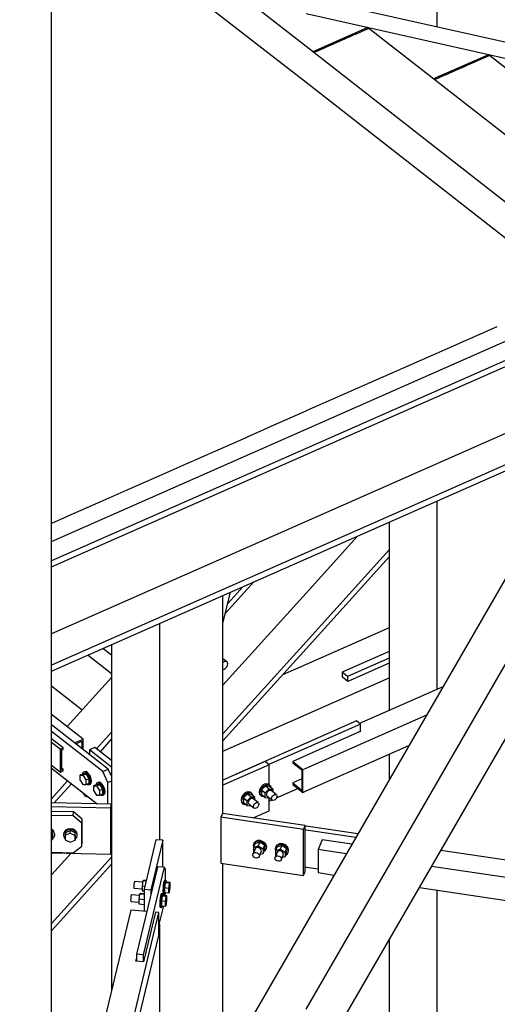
# Paper-space layout 'A0 Advance Steel' of a CAD drawing. Header units: millimetres. Extents: x 292 to 712, y 182 to 776.
# Tile 36 of 61: x 432 to 443, y 485 to 508. Entities that reach past the tile are written whole.
import ezdxf

# ---------------------------------------------------------------- set-up
doc = ezdxf.new("R2010")
doc.units = ezdxf.units.MM
for name, color, linetype in [('AS_Belki', 145, 'CONTINUOUS'), ('AS_Blachy', 30, 'CONTINUOUS'), ('AS_Kraty', 9, 'CONTINUOUS'), ('AS_Schody', 253, 'CONTINUOUS'), ('AS_Sruby', 9, 'CONTINUOUS')]:
    doc.layers.add(name, color=color, linetype=linetype)

psp = doc.layouts.new('A0 Advance Steel')

# ---------------------------------------------------------------- hatches: boundary and pattern name
at = {"layer": 'AS_Kraty', "extrusion": (0, 0.8093309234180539, 0.5873529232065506)}
h = psp.add_hatch(dxfattribs=at)
h.set_pattern_fill('GRATE', color=9, scale=0.2666666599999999, angle=-53.11361919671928, style=0)
h.set_pattern_definition([(306.8863808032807, (-445.3649337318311, -32711.27688351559), (0.169296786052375, 0.1270487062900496), []), (36.88638080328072, (-445.3649337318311, -32711.27688351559), (-0.5081948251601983, 0.6771871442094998), [])])
h.paths.add_polyline_path([(-436.4585538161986, -32713.88658839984), (-438.3283633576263, -32713.17209873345), (-438.3460498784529, -32713.25959939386), (-438.3460498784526, -32719.14623072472), (-438.3317084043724, -32719.16534123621), (-436.4131193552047, -32717.72346096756), (-436.3953903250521, -32717.63601665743), (-436.395390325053, -32713.97075603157)], flags=0)
h.paths.add_polyline_path([(-455.5852755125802, -32708.28083483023), (-455.6385697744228, -32708.32088685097), (-456.7577464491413, -32709.16198382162), (-455.8057733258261, -32710.54158950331), (-456.1255487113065, -32710.78188894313), (-453.4751772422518, -32714.31360049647), (-452.7222300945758, -32712.09594164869)], flags=0)
h.paths.add_polyline_path([(-451.2263955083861, -32714.08919265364), (-451.9793426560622, -32716.30685150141), (-445.6862992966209, -32724.69254895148), (-445.4731225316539, -32724.53234012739), (-445.4198286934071, -32724.49228759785), (-445.3665344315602, -32724.4522355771), (-445.3132404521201, -32724.41218327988), (-445.2066520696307, -32724.33207900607), (-445.1533580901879, -32724.29202647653), (-444.8868872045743, -32724.0917656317), (-444.8335932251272, -32724.05171310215), (-444.1940634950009, -32723.57108658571), (-445.2399081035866, -32722.06639381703)], flags=0)
h.paths.add_polyline_path([(-451.417028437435, -32708.17067388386), (-453.9880158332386, -32707.18825146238), (-454.0930397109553, -32707.15937246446), (-454.5726869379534, -32707.51984217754), (-452.2289199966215, -32710.64299276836), (-451.3980818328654, -32708.19592082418)], flags=0)
h.paths.add_polyline_path([(-440.2967094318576, -32715.54729247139), (-440.2851278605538, -32715.56272558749)], flags=0)
h.paths.add_polyline_path([(-440.2967094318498, -32715.4362241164), (-440.271876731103, -32715.46931444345)], flags=0)
h.paths.add_polyline_path([(-440.2967094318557, -32715.32515576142), (-440.2586257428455, -32715.37590348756)], flags=0)
h.paths.add_polyline_path([(-443.0028867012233, -32711.3858753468), (-449.4303561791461, -32708.92981854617), (-449.4868280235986, -32708.96563632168), (-450.7330854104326, -32712.63624400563), (-443.5800200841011, -32722.16795030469), (-443.5800200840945, -32722.50115579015), (-443.4297684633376, -32722.70137113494), (-443.4296113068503, -32722.59051211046), (-443.3230232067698, -32722.510407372), (-443.0748865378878, -32722.72998965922), (-442.9150041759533, -32722.60983308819), (-442.9104071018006, -32722.50488999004), (-442.9104071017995, -32711.50910775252)], flags=0)
h.paths.add_polyline_path([(-439.9644467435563, -32712.54692034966), (-440.1981726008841, -32712.4576096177), (-440.2967094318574, -32712.43737455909), (-440.2967094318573, -32715.21408698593), (-440.2453746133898, -32715.28249234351), (-439.8743445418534, -32712.66698452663)], flags=0)
h.paths.add_polyline_path([(-438.4452263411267, -32713.12744331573), (-439.4969940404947, -32712.72554316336), (-439.6080735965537, -32712.68859446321), (-440.2838783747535, -32717.45255494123), (-440.2967094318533, -32717.5465257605), (-440.2967094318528, -32720.54537512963), (-440.2502970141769, -32720.60722131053), (-440.1970031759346, -32720.56716901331), (-440.1437089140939, -32720.52711699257), (-440.090414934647, -32720.48706469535), (-439.9838265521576, -32720.40696042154), (-439.9305325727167, -32720.366907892), (-438.3850025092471, -32719.20539327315), (-438.3460498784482, -32719.14623053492), (-438.3460498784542, -32713.25959937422)], flags=0)
at = {"layer": 'AS_Kraty', "extrusion": (-3.811648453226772e-17, 0.8093309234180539, 0.5873529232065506)}
h = psp.add_hatch(dxfattribs=at)
h.set_pattern_fill('GRATE', color=9, scale=0.26666666, angle=127.0557264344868, style=0)
h.set_pattern_definition([(127.0557264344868, (-431.3321329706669, -32640.9837222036), (-0.1689205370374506, -0.1275485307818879), []), (217.0557264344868, (-431.3321329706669, -32640.9837222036), (0.5101941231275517, -0.6756821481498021), [])])
h.paths.add_polyline_path([(-428.5398333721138, -32652.98484839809), (-419.2666318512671, -32646.01574395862), (-419.3158017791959, -32645.83999193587), (-420.4844323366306, -32642.52216849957), (-420.1287099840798, -32642.88264081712), (-420.9120342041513, -32641.73460217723), (-420.5389619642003, -32641.45425222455), (-429.7561538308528, -32629.24734587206), (-429.7561538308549, -32649.38259995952), (-428.5746067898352, -32651.05803017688), (-428.5746067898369, -32652.93879580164)], flags=0)
h.paths.add_polyline_path([(-434.3247230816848, -32650.7445854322), (-434.3247230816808, -32650.1914190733), (-434.2963276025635, -32650.11839161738), (-432.3777341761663, -32648.67650807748), (-432.3698515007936, -32648.57631439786), (-432.3698515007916, -32627.88789353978), (-432.3916557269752, -32627.85901687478), (-438.307318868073, -32632.30482482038), (-438.3460498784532, -32632.36416414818), (-438.3460498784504, -32645.41888950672)], flags=0)
h.paths.add_polyline_path([(-438.3460498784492, -32645.41888939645), (-438.3460498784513, -32632.36416405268), (-438.3606131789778, -32632.34487695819), (-444.6493111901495, -32637.07103268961), (-444.6410634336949, -32637.08200728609)], flags=0)
at = {"layer": 'AS_Kraty', "extrusion": (-7.623296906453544e-17, 0.8093309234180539, 0.5873529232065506)}
h = psp.add_hatch(dxfattribs=at)
h.set_pattern_fill('GRATE', color=9, scale=0.26666666, angle=126.9260204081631, style=0)
h.set_pattern_definition([(126.9260204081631, (-440.3265780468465, -32644.49687547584), (-0.1692088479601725, -0.1271658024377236), []), (216.9260204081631, (-440.3265780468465, -32644.49687547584), (0.5086632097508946, -0.6768353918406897), [])])
h.paths.add_polyline_path([(-436.9299900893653, -32651.90155179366), (-436.3437547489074, -32651.46097746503), (-438.3460498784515, -32648.79669155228), (-438.346049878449, -32650.0173199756)], flags=0)
h.paths.add_polyline_path([(-438.346049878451, -32650.01731984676), (-438.3460498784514, -32648.79669148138), (-444.6493112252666, -32640.2985047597), (-444.6493112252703, -32639.96560622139), (-444.6999195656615, -32639.89826603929), (-446.4547942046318, -32639.22769511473)], flags=0)
h = psp.add_hatch(dxfattribs=at)
h.set_pattern_fill('GRATE', color=9, scale=0.26666666, angle=126.9260204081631, style=0)
h.set_pattern_definition([(126.9260204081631, (-443.1626981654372, -32646.62830947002), (-0.1692088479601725, -0.1271658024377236), []), (216.9260204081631, (-443.1626981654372, -32646.62830947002), (0.5086632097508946, -0.6768353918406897), [])])
h.paths.add_polyline_path([(-439.766110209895, -32654.0329857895), (-438.5403452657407, -32653.11178461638), (-446.5497475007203, -32642.45434619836), (-447.1466303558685, -32644.21234797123)], flags=0)
h.paths.add_polyline_path([(-448.6431360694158, -32642.22107342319), (-448.4614760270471, -32641.68602946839), (-448.4719730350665, -32641.6720619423), (-449.2909147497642, -32641.35912889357)], flags=0)
h = psp.add_hatch(dxfattribs=at)
h.set_pattern_fill('GRATE', color=9, scale=0.26666666, angle=126.9260204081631, style=0)
h.set_pattern_definition([(126.9260204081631, (-445.9988182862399, -32648.75974346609), (-0.1692088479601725, -0.1271658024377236), []), (216.9260204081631, (-445.9988182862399, -32648.75974346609), (0.5086632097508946, -0.6768353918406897), [])])
h.paths.add_polyline_path([(-442.6022303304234, -32656.16441978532), (-441.3764653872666, -32655.2432185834), (-447.1788639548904, -32647.52245447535), (-447.7757466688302, -32649.28045624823)], flags=0)
h.paths.add_polyline_path([(-449.2722523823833, -32647.28918193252), (-448.675369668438, -32645.53118015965), (-449.4362273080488, -32644.51877077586), (-452.1270343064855, -32643.49056332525)], flags=0)
h = psp.add_hatch(dxfattribs=at)
h.set_pattern_fill('GRATE', color=9, scale=0.26666666, angle=-53.0739795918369, style=0)
h.set_pattern_definition([(306.9260204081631, (-427.8562936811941, -32701.50899968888), (0.1692088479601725, 0.1271658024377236), []), (36.9260204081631, (-427.8562936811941, -32701.50899968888), (-0.5086632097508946, 0.6768353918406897), [])])
h.paths.add_polyline_path([(-432.74190894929, -32696.89454785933), (-433.0524683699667, -32697.48000890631), (-432.3698515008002, -32698.38830966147), (-432.3698515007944, -32697.38961376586)], flags=0)
h.paths.add_polyline_path([(-428.9279725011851, -32697.19788458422), (-428.9279725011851, -32698.52947931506), (-428.942573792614, -32698.62101686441), (-429.1024560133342, -32698.74117355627), (-429.1418020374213, -32698.79978538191), (-429.1418020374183, -32699.57654933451), (-422.9674702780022, -32707.792213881), (-422.0081759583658, -32707.07127382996), (-422.0202146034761, -32706.94428878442), (-422.2102859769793, -32706.13654580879)], flags=0)
h = psp.add_hatch(dxfattribs=at)
h.set_pattern_fill('GRATE', color=9, scale=0.26666666, angle=-53.0739795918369, style=0)
h.set_pattern_definition([(306.9260204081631, (-430.6924138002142, -32703.64043368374), (0.1692088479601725, 0.1271658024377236), []), (36.9260204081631, (-430.6924138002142, -32703.64043368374), (-0.5086632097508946, 0.6768353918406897), [])])
h.paths.add_polyline_path([(-433.7816926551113, -32696.64466781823), (-433.7816926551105, -32696.86660017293), (-433.7438529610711, -32696.91695024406), (-433.637264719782, -32696.83684598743)], flags=0)

# ---------------------------------------------------------------- linework, layer by layer
at = {"layer": 'AS_Belki', "linetype": 'Continuous', "ltscale": 0.15}
for p, q in [((432.3698515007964, 484.7162338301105), (432.3698515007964, 548.1049327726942)), ((457.3161957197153, 520.0516114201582), (438.3460498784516, 487.234521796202)), ((438.3460498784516, 485.2227190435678), (458.1172400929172, 519.4255623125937)), ((439.0629262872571, 484.7162338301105), (458.9553630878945, 519.1288256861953)), ((441.4181715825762, 513.860561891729), (441.4181715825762, 508.2845325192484)), ((441.4181715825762, 497.1527330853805), (441.4181715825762, 492.7322770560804)), ((440.2967094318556, 496.657703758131), (440.2967094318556, 492.237247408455)), ((436.3953903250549, 494.2769387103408), (436.573455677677, 495.014206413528)), ((436.3953903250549, 489.8188855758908), (436.3953903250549, 494.9356058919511)), ((434.9031548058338, 494.2769118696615), (434.9031548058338, 489.1955727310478)), ((440.2967094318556, 494.1787731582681), (438.3460498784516, 493.317723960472)), ((433.7816926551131, 493.7818823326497), (433.7816926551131, 485.6764172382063)), ((438.3460498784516, 493.3177240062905), (437.7974565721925, 493.0755670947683)), ((440.2967094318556, 493.3460679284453), (439.3274723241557, 492.9182327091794)), ((438.3460498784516, 492.1421538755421), (440.2967094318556, 493.0032028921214)), ((439.1832683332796, 493.0309340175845), (439.1912974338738, 493.0344780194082)), ((439.1912974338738, 493.0246588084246), (439.1832683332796, 493.0309340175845)), ((439.3274723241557, 492.9182327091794), (439.1912974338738, 493.0246588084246)), ((441.5603418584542, 492.7950329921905), (439.603931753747, 491.9314454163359)), ((433.1120796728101, 491.5639454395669), (432.3698515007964, 492.1440272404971)), ((436.3953903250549, 491.2811048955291), (438.3460498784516, 492.1421539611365)), ((438.3460498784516, 490.8863776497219), (441.180199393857, 492.1374117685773)), ((439.6318026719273, 491.7478102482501), (438.3460498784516, 491.1802605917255)), ((439.623773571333, 491.754085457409), (439.6318026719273, 491.7478102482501)), ((432.643080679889, 491.3569225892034), (432.3698515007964, 491.5704625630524)), ((432.3698515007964, 491.4922639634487), (432.5791384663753, 491.3286975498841)), ((432.9140126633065, 491.4765157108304), (433.1120796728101, 491.5639454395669)), ((432.9404838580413, 491.4558273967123), (433.0801032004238, 491.5174573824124)), ((433.0801032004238, 491.5174573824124), (433.0801032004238, 491.3467090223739)), ((433.1120796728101, 491.3217182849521), (433.1120796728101, 491.5639454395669)), ((432.5791384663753, 491.3286975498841), (432.643080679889, 491.3569225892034)), ((432.5791384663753, 490.7891434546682), (432.5791384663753, 491.3286975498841)), ((432.6111149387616, 491.3104390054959), (432.643080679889, 491.3245492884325)), ((432.6111149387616, 490.8356315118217), (432.6111149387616, 491.3104390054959)), ((432.643080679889, 491.3245492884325), (432.643080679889, 491.3569225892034)), ((438.3460498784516, 490.3468237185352), (440.7614598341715, 491.4130202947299)), ((440.2967094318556, 491.207872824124), (440.2967094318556, 490.6090329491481)), ((438.3460498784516, 491.1802603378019), (438.0329789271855, 491.0420662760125)), ((438.0329789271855, 491.0420662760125), (438.2732843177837, 490.8542579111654)), ((438.0329789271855, 491.0420662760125), (438.0329789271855, 491.0096933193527)), ((438.0329789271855, 491.0096933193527), (438.2492529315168, 490.8406662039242)), ((432.3698515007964, 490.9527098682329), (432.5791384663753, 490.7891434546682)), ((432.5791384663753, 490.7891434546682), (432.643080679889, 490.8173684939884)), ((432.643080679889, 490.8497417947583), (432.6111149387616, 490.8747242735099)), ((432.6111149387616, 490.8356315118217), (432.643080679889, 490.8497417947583)), ((432.643080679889, 490.8173684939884), (432.643080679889, 490.8497417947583)), ((438.2492529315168, 490.8406662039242), (438.2492529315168, 490.36585871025)), ((438.2732843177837, 490.8542579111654), (438.3460498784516, 490.886377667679)), ((438.2732843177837, 490.3147041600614), (438.2732843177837, 490.8542579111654)), ((438.2492529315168, 490.6303522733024), (438.0329789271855, 490.5348858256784)), ((438.0329789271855, 490.5348858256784), (438.2492529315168, 490.36585871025)), ((438.0329789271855, 490.5348858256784), (438.0329789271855, 490.5025125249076)), ((438.0329789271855, 490.5025125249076), (438.2732843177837, 490.3147041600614)), ((438.2732843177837, 490.3147041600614), (438.3460498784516, 490.3468239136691)), ((438.7257385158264, 489.1973800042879), (438.6283375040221, 488.9695184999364)), ((439.4213935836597, 489.0947948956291), (438.7257385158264, 489.1973800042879)), ((439.2923720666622, 488.8715961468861), (438.6283375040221, 488.9695184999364)), ((438.6283375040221, 488.9695184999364), (438.6283375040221, 488.4299645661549)), ((457.1148959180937, 486.6471080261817), (441.5093528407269, 488.9483890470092)), ((436.3953903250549, 484.7162338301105), (436.3953903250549, 488.6428845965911)), ((456.9634793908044, 486.2657151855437), (441.2943099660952, 488.5763790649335)), ((438.6283375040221, 488.4299645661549), (439.0049777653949, 488.3744231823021)), ((441.0069156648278, 488.0792061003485), (456.9634793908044, 485.7261612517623)), ((441.4181715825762, 488.0185598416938), (441.4181715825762, 484.7162338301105)), ((434.2341577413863, 487.549819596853), (433.5497887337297, 484.7162338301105)), ((434.6050711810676, 487.518914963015), (434.2341577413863, 487.549819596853)), ((434.223129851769, 484.7162338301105), (434.8942160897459, 487.4948230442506)), ((434.8150223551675, 487.5014213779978), (434.5341190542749, 486.3383600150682)), ((434.8942160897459, 487.4948230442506), (434.8150223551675, 487.5014213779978)), ((434.8942160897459, 486.9552689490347), (434.8942160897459, 487.4948230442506)), ((434.9031548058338, 487.2207225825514), (434.9031548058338, 484.7162338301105)), ((438.3460498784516, 487.2345217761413), (436.8903361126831, 484.7162338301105)), ((434.3534432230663, 484.7162338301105), (434.8942160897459, 486.9552689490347)), ((440.2967094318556, 486.8505965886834), (440.2967094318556, 484.7162338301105)), ((434.3492763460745, 486.3537610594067), (434.3624925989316, 486.4084819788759)), ((434.5341190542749, 486.3383600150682), (434.3492763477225, 486.3537610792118)), ((434.3569408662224, 486.3531223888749), (434.3624925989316, 486.3761086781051))]:
    psp.add_line(p, q, dxfattribs=at)
at = {"layer": 'AS_Blachy', "linetype": 'Continuous', "ltscale": 0.15}
for p, q in [((439.7953731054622, 508.2694266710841), (438.5034127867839, 507.6991369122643)), ((439.6062277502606, 508.156546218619), (439.2373572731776, 507.9937215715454)), ((439.8194043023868, 508.2506453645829), (439.6595219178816, 508.1800710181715)), ((439.8194043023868, 508.2506453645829), (439.7953730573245, 508.2694267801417)), ((439.2256926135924, 507.9885726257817), (438.6469335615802, 507.7331001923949)), ((439.2373572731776, 507.9937215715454), (439.2256926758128, 507.9885724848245)), ((438.5936392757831, 507.7095753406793), (438.527443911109, 507.6803557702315)), ((442.6314931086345, 507.6328919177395), (441.3395329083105, 507.0626022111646)), ((442.6555244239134, 507.6141103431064), (442.6314931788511, 507.6328917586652)), ((442.2274070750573, 507.4251330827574), (442.1225833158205, 507.3788623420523)), ((442.2320800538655, 507.4271958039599), (442.2274070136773, 507.42513322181)), ((442.3357597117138, 507.4729615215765), (442.2824656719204, 507.4494367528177)), ((442.5143763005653, 507.5518054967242), (442.3890538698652, 507.4964863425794)), ((442.6555244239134, 507.6141103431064), (442.548936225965, 507.5670607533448)), ((441.6674875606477, 507.1779764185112), (441.5363480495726, 507.1200895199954)), ((441.9094068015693, 507.2847631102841), (441.6962304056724, 507.1906639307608)), ((442.0561601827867, 507.3495421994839), (441.9627009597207, 507.3082879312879)), ((442.0909319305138, 507.3648912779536), (442.0561601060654, 507.3495423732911)), ((441.3764655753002, 507.0495150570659), (441.3635644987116, 507.0438203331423)), ((441.4734535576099, 507.0923269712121), (441.4297597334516, 507.0730398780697)), ((441.5157001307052, 507.1109776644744), (441.4830528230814, 507.0965667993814)), ((440.2967094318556, 493.6205271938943), (439.1912974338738, 493.1325826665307)), ((440.2967094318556, 493.463784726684), (439.3194645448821, 493.0324147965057)), ((439.3194645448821, 493.0324147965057), (439.1912974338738, 493.1325826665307)), ((439.1912974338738, 493.1325826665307), (439.1912974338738, 493.0246588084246)), ((439.3194645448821, 493.0324147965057), (439.3194645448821, 492.9244912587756)), ((433.7028652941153, 490.8599950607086), (432.3698515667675, 491.9018001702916)), ((439.5276483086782, 491.9910642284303), (438.3460498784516, 491.4694897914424)), ((439.623773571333, 491.9159382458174), (438.3460498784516, 491.3519328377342)), ((439.623773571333, 491.9159382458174), (439.5276483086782, 491.9910642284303)), ((439.623773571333, 491.7442662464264), (439.623773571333, 491.9159382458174)), ((433.5749571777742, 490.8035328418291), (432.3698494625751, 491.7453744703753)), ((438.3460498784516, 491.4694898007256), (436.703059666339, 490.7442503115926)), ((433.3902371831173, 491.3686605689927), (433.2623312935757, 491.3122011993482)), ((433.2623312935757, 491.3122011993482), (433.2623312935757, 491.2042903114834)), ((433.7816958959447, 490.9063030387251), (433.2623344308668, 491.3122052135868)), ((433.7816926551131, 491.0627218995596), (433.3902371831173, 491.3686605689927)), ((438.3460498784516, 491.3519328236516), (437.4736042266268, 490.9668229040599)), ((437.3853664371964, 491.0357841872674), (436.3953903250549, 490.5987945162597)), ((437.4814918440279, 490.9606584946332), (437.3853664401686, 491.0357841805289)), ((432.3698515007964, 490.8820906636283), (433.4410831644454, 490.0448789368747)), ((433.5749593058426, 490.8035355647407), (433.7028651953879, 490.8599949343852)), ((433.6951159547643, 490.5477617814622), (433.5749593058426, 490.8035355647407)), ((433.7816926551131, 490.6921976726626), (433.7028651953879, 490.8599949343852)), ((437.4814918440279, 490.9606584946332), (436.3953903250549, 490.4812375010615)), ((436.7030596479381, 490.7442503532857), (436.6935317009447, 490.7303984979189)), ((436.7030596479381, 490.7442503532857), (436.7109472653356, 490.7380859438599)), ((437.4814918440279, 490.4929909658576), (437.4814918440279, 490.9606584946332)), ((433.6951159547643, 490.5477617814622), (433.7816926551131, 490.5859780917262)), ((433.6951159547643, 490.0395273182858), (433.6951159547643, 490.5477617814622)), ((437.6556668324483, 490.1839016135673), (438.1573170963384, 490.4053372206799)), ((433.7723245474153, 490.0379007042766), (432.3698515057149, 490.0674459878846)), ((437.4814918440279, 489.8815503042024), (437.4814918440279, 490.1827419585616)), ((437.4814918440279, 490.1070182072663), (437.5491253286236, 490.1368726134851)), ((433.7665895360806, 489.943984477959), (432.3698515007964, 489.9734087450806)), ((432.8870876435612, 489.8546016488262), (432.3698515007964, 489.8654982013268)), ((432.8813527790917, 489.7606856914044), (432.8870876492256, 489.8546019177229)), ((433.0869592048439, 489.6885248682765), (432.8870876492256, 489.8546019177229)), ((433.7816926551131, 490.0464239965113), (433.7628361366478, 490.0381006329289)), ((433.7665895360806, 489.943984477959), (433.7723245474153, 490.0379007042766)), ((433.7665895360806, 488.8648766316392), (433.7665895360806, 489.943984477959)), ((433.7723245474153, 490.0359936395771), (433.7816926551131, 490.0412922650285)), ((433.7723245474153, 488.9587928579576), (433.7723245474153, 490.0379007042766)), ((433.7723245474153, 489.8345127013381), (433.7816926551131, 489.827191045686)), ((436.3882226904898, 489.8199426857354), (436.3492610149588, 489.7287948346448)), ((438.3280191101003, 489.5338891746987), (436.3882226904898, 489.8199426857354)), ((437.1031001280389, 489.7145228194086), (437.4814918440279, 489.8815503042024)), ((432.8813527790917, 489.7606856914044), (432.3698515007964, 489.77146119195)), ((433.0812241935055, 489.5946089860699), (432.8813527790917, 489.7606856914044)), ((433.0812241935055, 489.5946089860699), (433.0869592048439, 489.6885248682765)), ((433.0812241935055, 489.055054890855), (433.0812241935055, 489.5946089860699)), ((433.0869592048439, 489.1489711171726), (433.0869592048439, 489.6885248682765)), ((438.2890574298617, 489.4427416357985), (436.3492610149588, 489.7287948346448)), ((436.3492610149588, 489.7287948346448), (436.3492610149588, 488.6496869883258)), ((438.2890574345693, 489.4427416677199), (438.3280191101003, 489.5338891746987)), ((438.2890574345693, 488.3636338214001), (438.2890574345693, 489.4427416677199)), ((438.3280191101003, 488.4547813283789), (438.3280191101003, 489.5338891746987)), ((438.3460498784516, 489.5202125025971), (438.3280191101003, 489.5228714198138)), ((438.3460498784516, 489.4233197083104), (438.3280191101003, 489.4259786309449)), ((439.5635271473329, 489.3406766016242), (438.3460498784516, 489.5202125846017)), ((439.5119169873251, 489.2513944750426), (438.3460498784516, 489.4233197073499)), ((433.0812241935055, 489.055054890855), (433.0869592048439, 489.1489711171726)), ((434.8239477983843, 489.2021724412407), (434.543044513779, 488.0391107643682)), ((434.9823618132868, 489.1889733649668), (434.7014586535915, 488.0259116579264)), ((434.9823618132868, 489.1889733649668), (434.8239477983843, 489.2021724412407)), ((434.9823618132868, 488.5589771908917), (434.9823618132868, 489.1889733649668)), ((432.3698515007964, 488.9081747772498), (432.8813527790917, 488.8973992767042)), ((432.3698515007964, 488.8943008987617), (433.7665895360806, 488.8648766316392)), ((432.8813527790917, 488.8973992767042), (433.0812241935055, 489.055054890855)), ((433.7665895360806, 488.8648766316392), (433.7723245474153, 488.9587928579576)), ((434.8493915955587, 488.5305074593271), (434.3624925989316, 486.51453397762)), ((435.0171689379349, 488.5560770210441), (434.5209066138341, 486.5013349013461)), ((434.8587549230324, 488.5692760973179), (434.8493914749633, 488.5305074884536)), ((435.0171689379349, 488.5560770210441), (434.8587549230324, 488.5692760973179)), ((435.0452592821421, 488.5105170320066), (435.0171689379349, 488.5560770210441)), ((435.0452592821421, 488.2429471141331), (435.0452592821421, 488.5105170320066)), ((436.3492610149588, 488.6496869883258), (438.2890574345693, 488.3636338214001)), ((438.2890574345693, 488.3636338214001), (438.3280191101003, 488.4547813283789)), ((438.3280191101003, 488.5626918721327), (438.3460498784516, 488.560032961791)), ((438.3460498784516, 488.5600331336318), (438.6283375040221, 488.5184053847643)), ((434.543044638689, 488.0391107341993), (434.7014586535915, 488.0259116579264)), ((434.543044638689, 488.0391107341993), (434.543044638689, 487.5240828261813)), ((434.7014586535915, 488.0259116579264), (434.7014586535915, 487.9180007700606)), ((435.0370308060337, 487.8894787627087), (435.0441519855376, 487.9599971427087)), ((434.8942160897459, 487.1837123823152), (435.0060564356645, 487.6467798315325)), ((434.5209066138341, 486.5013349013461), (434.3624925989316, 486.51453397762)), ((434.3624925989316, 486.51453397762), (434.3624925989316, 486.3526599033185)), ((434.5209066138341, 486.5013349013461), (434.5209066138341, 486.3394608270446))]:
    psp.add_line(p, q, dxfattribs=at)
at = {"layer": 'AS_Kraty', "linetype": 'Continuous', "ltscale": 0.15}
for p, q in [((438.3460498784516, 506.9783945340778), (434.3247230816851, 510.1212269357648)), ((438.3460498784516, 507.8221223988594), (436.9832841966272, 508.8871798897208)), ((439.5529336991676, 508.133021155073), (439.4996395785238, 508.109496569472)), ((439.6595219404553, 508.1800709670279), (439.6062278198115, 508.15654606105)), ((439.7128160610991, 508.203595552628), (439.6595219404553, 508.1800709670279)), ((447.1725816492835, 502.503834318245), (439.8194043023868, 508.2506453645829)), ((438.966698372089, 507.87424847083), (438.9134042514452, 507.8507238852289)), ((439.1265807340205, 507.944822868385), (439.0732866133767, 507.9212982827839)), ((439.2331689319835, 507.9918727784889), (439.2256926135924, 507.9885726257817)), ((439.2864630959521, 508.01539726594), (439.2331689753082, 507.9918726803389)), ((439.3930513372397, 508.062446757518), (439.3397572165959, 508.038922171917)), ((446.5434651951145, 501.4155047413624), (438.3460498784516, 507.8221225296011)), ((438.5403452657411, 507.6860501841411), (438.5274440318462, 507.6803554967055)), ((438.6469336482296, 507.7330999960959), (438.5936393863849, 507.7095750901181)), ((438.7002277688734, 507.7566245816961), (438.6469336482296, 507.7330999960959)), ((438.8068160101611, 507.8036740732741), (438.7535218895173, 507.780149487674)), ((442.2291714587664, 507.4259120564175), (442.1758773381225, 507.4023874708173)), ((442.2824655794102, 507.4494369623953), (442.2291714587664, 507.4259120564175)), ((442.335759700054, 507.4729615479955), (442.2824655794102, 507.4494369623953)), ((442.3890538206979, 507.4964864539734), (442.335759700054, 507.4729615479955)), ((442.4956420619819, 507.5435359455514), (442.4423479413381, 507.5200113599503)), ((442.548936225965, 507.5670607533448), (442.5143763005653, 507.5518054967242)), ((442.6555244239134, 507.6141103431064), (442.6022303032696, 507.5905857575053)), ((447.8016981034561, 503.5921638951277), (442.6555244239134, 507.6141103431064)), ((441.6429361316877, 507.1671393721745), (441.5896420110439, 507.1436147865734)), ((441.6962304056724, 507.1906639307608), (441.6674875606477, 507.1779764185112)), ((441.7495243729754, 507.2141888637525), (441.6962302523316, 507.1906642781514)), ((441.9094067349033, 507.2847632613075), (441.8561126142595, 507.2612386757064)), ((441.9627008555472, 507.3082881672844), (441.9094067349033, 507.2847632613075)), ((442.0692890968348, 507.3553376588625), (442.015994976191, 507.3318130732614)), ((442.1225832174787, 507.3788625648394), (442.0692890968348, 507.3553376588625)), ((444.6410634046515, 502.0585821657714), (438.3460498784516, 506.9783946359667)), ((441.3764653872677, 507.0495154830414), (441.3635642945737, 507.0438207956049)), ((441.4297595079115, 507.0730403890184), (441.3764653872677, 507.0495154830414)), ((441.4830536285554, 507.0965649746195), (441.4297595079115, 507.0730403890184)), ((441.5363478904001, 507.1200898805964), (441.4830536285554, 507.0965649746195)), ((438.3460498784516, 498.8381435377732), (444.6493112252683, 501.6204933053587)), ((442.5708587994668, 501.1346804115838), (442.8373301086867, 501.2523049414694)), ((441.984622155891, 500.8759065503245), (442.2510934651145, 500.9935310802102)), ((442.2510942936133, 500.9935292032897), (442.304388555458, 501.0170537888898)), ((442.3043876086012, 501.0170559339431), (442.5175646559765, 501.1111555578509)), ((442.5175656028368, 501.1111534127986), (442.5708598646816, 501.1346779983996)), ((441.3983855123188, 500.6171326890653), (441.6115625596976, 500.7112323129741)), ((441.611563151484, 500.7112309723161), (441.6648574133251, 500.7347555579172)), ((441.6648567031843, 500.7347571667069), (441.9313280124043, 500.8523816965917)), ((441.9313287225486, 500.8523800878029), (441.9846229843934, 500.875904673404)), ((440.7588546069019, 500.3348339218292), (441.0253259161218, 500.4524584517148)), ((441.0253262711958, 500.4524576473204), (441.0786205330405, 500.4759822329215)), ((441.0786200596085, 500.4759833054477), (441.3450913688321, 500.5936078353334)), ((441.3450918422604, 500.5936067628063), (441.3983861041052, 500.6171313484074)), ((440.4923834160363, 500.2172094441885), (440.7055604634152, 500.3113090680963)), ((440.7055607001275, 500.3113085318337), (440.7588549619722, 500.3348331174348)), ((439.8528525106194, 499.9349106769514), (440.119323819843, 500.052535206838)), ((440.119323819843, 500.052535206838), (440.172618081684, 500.0760597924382)), ((440.1726179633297, 500.0760600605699), (440.4390892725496, 500.1936845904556)), ((440.4390893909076, 500.1936843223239), (440.4923836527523, 500.2172089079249)), ((439.2666158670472, 499.6761368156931), (439.5330871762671, 499.7937613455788)), ((439.5330869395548, 499.7937618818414), (439.5863812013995, 499.8172864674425)), ((439.5863813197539, 499.8172861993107), (439.7995583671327, 499.9113858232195)), ((439.7995582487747, 499.9113860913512), (439.8528525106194, 499.9349106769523)), ((438.8935557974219, 499.5114636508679), (438.9468500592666, 499.534988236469)), ((438.946850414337, 499.5349874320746), (439.2133217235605, 499.6526119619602)), ((439.2133213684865, 499.6526127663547), (439.2666156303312, 499.6761373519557)), ((438.3606137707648, 499.2762135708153), (438.6270850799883, 499.393838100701)), ((438.6270844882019, 499.393839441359), (438.680378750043, 499.4173640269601)), ((438.680379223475, 499.4173629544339), (438.8935562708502, 499.5114625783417)), ((437.721084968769, 498.99391039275), (438.3460530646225, 499.2697792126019)), ((438.3460498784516, 499.2697865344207), (438.3606131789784, 499.2762149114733)), ((432.3698515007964, 496.2001642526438), (438.3460498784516, 498.838143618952)), ((436.9749648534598, 498.664563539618), (437.667790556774, 498.9703855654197)), ((437.6677877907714, 498.9703918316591), (437.7210820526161, 498.9939169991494)), ((436.2821390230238, 498.3587414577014), (436.9216704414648, 498.6410387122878)), ((436.9216681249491, 498.641043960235), (436.9749623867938, 498.6645691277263)), ((435.5893131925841, 498.0529193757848), (436.2288446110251, 498.3352166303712)), ((436.2288427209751, 498.3352209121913), (436.2821369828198, 498.3587460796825)), ((434.896487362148, 497.7470972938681), (435.5360187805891, 498.0293945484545)), ((435.5360173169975, 498.0293978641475), (435.5893115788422, 498.0529230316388)), ((434.2036615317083, 497.4412752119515), (434.843192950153, 497.7235724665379)), ((434.8431919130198, 497.7235748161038), (434.8964861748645, 497.7470999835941)), ((433.5108357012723, 497.1354531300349), (434.1503671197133, 497.4177503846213)), ((434.1503665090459, 497.41775176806), (434.2036607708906, 497.4412769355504)), ((432.764715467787, 496.8061062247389), (433.4575412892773, 497.1119283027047)), ((433.4575411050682, 497.1119287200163), (433.5108353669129, 497.1354538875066)), ((432.3916553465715, 496.6414327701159), (432.711421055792, 496.7825813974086)), ((432.7114212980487, 496.7825808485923), (432.7647155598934, 496.8061060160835)), ((432.3698515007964, 496.631807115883), (432.3916557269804, 496.641431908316)), ((433.2310195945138, 493.5388072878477), (433.7816926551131, 493.1084338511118)), ((433.5839704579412, 493.6946050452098), (433.7816926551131, 493.5400770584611)), ((433.0869748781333, 492.2456629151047), (432.3698515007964, 492.8061241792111))]:
    psp.add_line(p, q, dxfattribs=at)
at = {"layer": 'AS_Schody', "linetype": 'Continuous', "ltscale": 0.15}
for p, q in [((449.4695785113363, 506.4774859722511), (438.3460498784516, 508.9740349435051)), ((449.2754884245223, 506.1417230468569), (438.3460498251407, 508.5947105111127)), ((445.06479850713, 501.3522653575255), (438.3460498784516, 498.3865136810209)), ((438.3460498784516, 498.246229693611), (445.0233159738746, 501.1936704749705)), ((443.7356599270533, 499.0556192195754), (438.3460498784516, 496.6765682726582)), ((438.3460498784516, 498.3865137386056), (432.3698515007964, 495.74853437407)), ((444.3404484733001, 498.5829521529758), (438.3460498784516, 495.9369388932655)), ((438.3460498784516, 495.7966547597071), (444.2989657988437, 498.4243569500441)), ((432.3698515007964, 495.6082501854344), (438.3460498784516, 498.2462296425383)), ((438.3460498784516, 496.6765681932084), (432.3698515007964, 494.0385886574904)), ((438.3460498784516, 494.9932412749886), (439.5526428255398, 496.3292620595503)), ((438.3460498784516, 495.9369388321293), (432.3698515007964, 493.2989593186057)), ((438.3460498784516, 493.8509118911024), (440.2967094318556, 496.0108132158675)), ((438.3460498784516, 493.6830065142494), (440.2967094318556, 495.8429078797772)), ((432.3698515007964, 493.1586754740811), (438.3460498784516, 495.7966548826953)), ((436.4540920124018, 494.5199889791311), (437.1171943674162, 495.2542205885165)), ((436.509448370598, 494.7491887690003), (436.86502839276, 495.1429109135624)), ((436.3953903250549, 492.8333402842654), (438.3460498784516, 494.993241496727)), ((436.3953903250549, 491.6910105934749), (438.3460498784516, 493.8509118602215)), ((436.3953903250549, 491.5231049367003), (438.3460498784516, 493.6830063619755)), ((433.7816924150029, 493.0149011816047), (432.7364378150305, 491.8575249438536)), ((433.4290299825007, 491.3383423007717), (433.7816926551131, 491.7288342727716)), ((433.5179247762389, 491.2688672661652), (433.7816926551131, 491.560928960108)), ((432.3698515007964, 490.1655487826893), (432.7492132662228, 490.5856036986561)), ((432.4317146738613, 490.0661426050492), (432.8381080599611, 490.5161286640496)), ((432.3698515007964, 488.375992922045), (432.8292084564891, 488.8846238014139)), ((432.3698515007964, 487.2336635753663), (433.7816926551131, 488.7969487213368)), ((432.3698515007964, 487.0657579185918), (433.7816926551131, 488.6290434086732))]:
    psp.add_line(p, q, dxfattribs=at)
at = {"layer": 'AS_Sruby', "linetype": 'Continuous', "ltscale": 0.15}
for p, q in [((436.4844288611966, 493.3805749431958), (436.3953903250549, 493.4501621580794)), ((433.1183657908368, 490.7501873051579), (433.0384245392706, 490.7149000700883)), ((433.1079011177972, 490.7146375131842), (433.1878422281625, 490.7499247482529)), ((433.1878422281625, 490.7499247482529), (433.1183657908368, 490.7501873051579)), ((433.1465184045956, 490.7983019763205), (433.1198714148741, 490.7865395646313)), ((433.2573188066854, 490.6415895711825), (433.1878422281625, 490.7499247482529)), ((433.0384245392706, 490.7149000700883), (433.1079011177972, 490.7146375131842)), ((433.0384245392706, 490.7149000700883), (433.0384245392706, 490.606827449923)), ((433.0384245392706, 490.606827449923), (433.1079011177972, 490.4984922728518)), ((433.1079011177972, 490.7146375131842), (433.1773775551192, 490.606302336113)), ((433.1773775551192, 490.606302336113), (433.2573188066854, 490.6415895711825)), ((433.1773775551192, 490.606302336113), (433.1773775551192, 490.4982297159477)), ((433.1773775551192, 490.4982297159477), (433.2573188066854, 490.5335169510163)), ((433.2573188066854, 490.5335169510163), (433.2573188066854, 490.6415895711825)), ((433.4669361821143, 490.5478822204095), (433.4402891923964, 490.5361198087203)), ((433.1079011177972, 490.4984922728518), (433.1773775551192, 490.4982297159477)), ((433.2558131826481, 490.4971646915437), (433.2824601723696, 490.508927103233)), ((433.4387834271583, 490.4997675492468), (433.358842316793, 490.4644803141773)), ((433.358842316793, 490.4644803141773), (433.4283188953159, 490.4642177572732)), ((433.358842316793, 490.4644803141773), (433.358842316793, 490.356407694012)), ((433.358842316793, 490.356407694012), (433.4283188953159, 490.2480725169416)), ((433.4283188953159, 490.4642177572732), (433.5082600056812, 490.4995049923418)), ((433.4283188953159, 490.4642177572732), (433.4977953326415, 490.3558829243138)), ((433.5082600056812, 490.4995049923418), (433.4387834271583, 490.4997675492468)), ((433.4977953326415, 490.3558829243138), (433.5777365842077, 490.3911698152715)), ((433.4977953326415, 490.3558829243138), (433.4977953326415, 490.2478099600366)), ((433.4977953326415, 490.2478099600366), (433.5777365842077, 490.2830971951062)), ((433.5777365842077, 490.3911698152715), (433.5082600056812, 490.4995049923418)), ((433.5777365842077, 490.2830971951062), (433.5777365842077, 490.3911698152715)), ((437.059073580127, 490.3017174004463), (437.0390474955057, 490.3173686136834)), ((437.3949834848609, 490.4664999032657), (437.3025369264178, 490.3716562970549)), ((437.3025369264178, 490.3716562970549), (437.3890496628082, 490.3040432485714)), ((437.3025369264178, 490.3716562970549), (437.3025369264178, 490.2635836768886)), ((437.3890496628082, 490.3040432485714), (437.4814963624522, 490.3988865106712)), ((437.3890496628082, 490.1959702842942), (437.3890496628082, 490.3040432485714)), ((437.3949834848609, 490.4664999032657), (437.4814963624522, 490.3988865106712)), ((437.4874300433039, 490.4532708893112), (437.3949834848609, 490.4664999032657)), ((437.485426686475, 490.4899156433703), (437.4654004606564, 490.5055668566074)), ((437.4814963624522, 490.3988865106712), (437.5739429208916, 490.3856574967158)), ((437.5739429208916, 490.3856574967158), (437.4874300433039, 490.4532708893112)), ((437.6484766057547, 490.2613985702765), (437.5267178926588, 490.3565580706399)), ((437.5739429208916, 490.319649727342), (437.5739429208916, 490.3856574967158)), ((433.1585467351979, 490.2355024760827), (433.1825781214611, 490.216720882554)), ((433.1721699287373, 490.25504558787), (433.1721699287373, 490.2544179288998)), ((433.1721699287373, 490.2544179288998), (433.2907245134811, 490.1617628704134)), ((433.2907245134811, 490.1617628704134), (433.2907245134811, 490.1623901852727)), ((433.2907245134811, 490.1617628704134), (433.2917072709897, 490.1616221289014)), ((433.4283188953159, 490.2480725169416), (433.4977953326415, 490.2478099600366)), ((433.5762309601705, 490.2467449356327), (433.602877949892, 490.2585073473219)), ((436.8581612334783, 490.0543918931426), (436.878187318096, 490.0387406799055)), ((436.9686305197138, 490.2783016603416), (436.8761839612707, 490.1834580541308)), ((436.8761839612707, 490.1834580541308), (436.9626966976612, 490.1158446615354)), ((436.8761839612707, 490.1834580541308), (436.8761839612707, 490.0753854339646)), ((436.8761839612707, 490.0753854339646), (436.9626966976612, 490.0077720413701)), ((436.9626966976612, 490.1158446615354), (437.0551432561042, 490.2106882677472)), ((436.9626966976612, 490.0077720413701), (436.9626966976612, 490.1158446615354)), ((436.9686305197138, 490.2783016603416), (437.0551432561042, 490.2106882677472)), ((437.0610770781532, 490.2650726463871), (436.9686305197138, 490.2783016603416)), ((437.0551432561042, 490.2106882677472), (437.1475899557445, 490.1974592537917)), ((437.1475899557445, 490.1974592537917), (437.0610770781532, 490.2650726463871)), ((437.2221236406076, 490.0732003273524), (437.1003649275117, 490.1683598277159)), ((437.1475899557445, 490.131451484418), (437.1475899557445, 490.1974592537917)), ((437.2845141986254, 490.2425904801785), (437.3045404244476, 490.2269392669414)), ((437.3025369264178, 490.2635836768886), (437.3890496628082, 490.1959702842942)), ((437.3890496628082, 490.1959702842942), (437.4814963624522, 490.1827412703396)), ((437.4362746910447, 490.225070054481), (437.5580335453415, 490.1299105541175)), ((437.4814963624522, 490.1827412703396), (437.4853615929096, 490.1867068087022)), ((436.9626966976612, 490.0077720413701), (437.0551432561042, 489.9945430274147)), ((437.0099217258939, 490.036871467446), (437.1316804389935, 489.9417119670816)), ((437.0551432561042, 489.9945430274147), (437.0590083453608, 489.9985082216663)), ((432.3961124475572, 489.3737101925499), (432.3698515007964, 489.386542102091)), ((432.3925280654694, 489.3150127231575), (432.3961124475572, 489.3737101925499)), ((432.3961124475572, 489.2656375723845), (432.3961124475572, 489.3737101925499)), ((432.697965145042, 489.3673510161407), (432.6943807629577, 489.3086535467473)), ((432.6943807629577, 489.3086535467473), (432.8099497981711, 489.3602554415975)), ((432.8135341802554, 489.4189529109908), (432.697965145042, 489.3673510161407)), ((432.8099497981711, 489.3602554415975), (432.8135341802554, 489.4189529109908)), ((432.8099497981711, 489.3602554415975), (432.9255186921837, 489.3037843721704)), ((432.9291030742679, 489.3624818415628), (432.8135341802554, 489.4189529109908)), ((432.9255186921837, 489.3037843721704), (432.9291030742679, 489.3624818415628)), ((432.9291030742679, 489.2544092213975), (432.9291030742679, 489.3624818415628)), ((432.3698515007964, 489.326093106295), (432.3925280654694, 489.3150127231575)), ((432.3698515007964, 489.196814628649), (432.3925280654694, 489.2069397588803)), ((432.3925280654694, 489.3150127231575), (432.3925280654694, 489.2069397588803)), ((432.3925280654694, 489.2069397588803), (432.3961124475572, 489.2656375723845)), ((432.4404407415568, 489.3187397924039), (432.4416354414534, 489.3383059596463)), ((432.6548316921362, 489.3338146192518), (432.6536369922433, 489.3142487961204)), ((432.6943807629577, 489.3086535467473), (432.6943807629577, 489.200580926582)), ((432.6943807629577, 489.200580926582), (432.8099497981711, 489.1441098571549)), ((432.8099497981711, 489.1441098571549), (432.9255186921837, 489.1957117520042)), ((432.9255186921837, 489.3037843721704), (432.9255186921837, 489.1957117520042)), ((432.9255186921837, 489.1957117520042), (432.9291030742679, 489.2544092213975)), ((432.9734313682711, 489.3075117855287), (432.9746260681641, 489.3270776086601)), ((437.2593796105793, 489.1429164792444), (437.1472173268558, 489.1054200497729)), ((437.2593796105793, 489.1429164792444), (437.2243140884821, 489.0608834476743)), ((437.3715417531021, 489.0723399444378), (437.2593796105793, 489.1429164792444)), ((437.1526285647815, 488.9881593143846), (437.103277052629, 488.8727058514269)), ((437.1472173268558, 489.1054200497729), (437.1121518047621, 489.0233873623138)), ((437.1121518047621, 489.0233873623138), (437.2243140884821, 489.0608834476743)), ((437.1121518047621, 489.0233873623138), (437.1121518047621, 488.9153147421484)), ((437.1121518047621, 488.9153147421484), (437.1195110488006, 488.9106840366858)), ((437.1241254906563, 489.1245299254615), (437.1160085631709, 489.1055408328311)), ((437.2243140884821, 489.0608834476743), (437.3364762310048, 488.9903072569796)), ((437.2466481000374, 488.802008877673), (437.2959996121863, 488.9174623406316)), ((437.3715417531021, 489.0723399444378), (437.3364762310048, 488.9903072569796)), ((437.3364762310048, 488.9903072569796), (437.3364762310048, 488.8822346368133)), ((437.3364762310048, 488.8822346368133), (437.3715417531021, 488.9642673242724)), ((437.3715417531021, 488.9642673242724), (437.3715417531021, 489.0723399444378)), ((437.4027506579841, 488.9641465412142), (437.4108675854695, 488.9831356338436)), ((437.6699076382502, 488.911878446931), (437.6205561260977, 488.7964249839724)), ((437.6644964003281, 489.0291391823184), (437.6294308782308, 488.9471064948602)), ((437.6294308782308, 488.9471064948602), (437.7415931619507, 488.9846025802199)), ((437.6294308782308, 488.9471064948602), (437.6294308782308, 488.839033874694)), ((437.6414045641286, 489.0482490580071), (437.6332876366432, 489.0292599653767)), ((437.776658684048, 489.0666356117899), (437.6644964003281, 489.0291391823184)), ((437.776658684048, 489.0666356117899), (437.7415931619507, 488.9846025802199)), ((437.7415931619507, 488.9846025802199), (437.8537553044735, 488.9140263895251)), ((437.8888208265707, 488.9960590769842), (437.776658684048, 489.0666356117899)), ((437.8888208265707, 488.9960590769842), (437.8537553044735, 488.9140263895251)), ((437.8537553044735, 488.9140263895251), (437.8537553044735, 488.8059537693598)), ((437.8888208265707, 488.887986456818), (437.8888208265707, 488.9960590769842)), ((437.9200297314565, 488.8878656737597), (437.9281466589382, 488.9068547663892)), ((437.2716820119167, 488.8605735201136), (437.3364762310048, 488.8822346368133)), ((437.6294308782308, 488.839033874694), (437.6367901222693, 488.8344031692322)), ((437.7639271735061, 488.7257276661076), (437.813278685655, 488.8411814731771)), ((437.7889612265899, 488.7842926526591), (437.8537553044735, 488.8059537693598)), ((437.8537553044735, 488.8059537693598), (437.8888208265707, 488.887986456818)), ((434.5115968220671, 488.2063505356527), (434.322689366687, 488.2220905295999)), ((434.5154020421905, 488.2347651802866), (434.4991597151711, 488.1134786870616)), ((434.5316442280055, 488.2479790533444), (434.5154020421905, 488.2347651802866)), ((434.588821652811, 488.2286475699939), (434.5154020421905, 488.2347651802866)), ((434.5922706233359, 488.2429274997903), (434.5316442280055, 488.2479790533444)), ((435.0532933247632, 488.2422778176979), (435.0202904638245, 488.2450276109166)), ((435.0570506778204, 488.2042019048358), (435.0408084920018, 488.1909880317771)), ((435.1560594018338, 488.1959521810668), (435.0570506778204, 488.2042019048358)), ((434.3067990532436, 488.0647325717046), (434.4991597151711, 488.0487049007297)), ((434.5597859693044, 488.1084274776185), (434.4991597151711, 488.1134786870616)), ((434.4991597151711, 488.1134786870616), (434.4991597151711, 488.0054060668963)), ((434.4991597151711, 488.0054060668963), (434.543044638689, 488.0017495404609)), ((435.0408084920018, 488.1909880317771), (435.024566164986, 488.0697015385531)), ((435.1235748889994, 488.0614521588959), (435.024566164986, 488.0697015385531)), ((435.024566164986, 488.0697015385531), (435.024566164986, 487.9616289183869)), ((435.1398172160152, 488.18273865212), (435.0408084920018, 488.1909880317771)), ((435.1235748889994, 488.0614521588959), (435.1398172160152, 488.18273865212)), ((435.1235748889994, 487.9533795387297), (435.1235748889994, 488.0614521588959)), ((435.1398172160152, 488.18273865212), (435.1560594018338, 488.1959521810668)), ((435.1398172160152, 487.9665930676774), (435.1560594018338, 488.0878795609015)), ((435.1560594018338, 488.0878795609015), (435.1560594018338, 488.1959521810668)), ((434.2318916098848, 487.7545826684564), (434.4242521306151, 487.7385549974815)), ((434.4366892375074, 487.8962006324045), (434.2477819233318, 487.9119406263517)), ((434.4404944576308, 487.9246152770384), (434.4242521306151, 487.8033291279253)), ((434.543044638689, 487.7934311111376), (434.4242521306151, 487.8033291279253)), ((434.4242521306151, 487.8033291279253), (434.4242521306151, 487.6952561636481)), ((434.4567367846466, 487.9378291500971), (434.4404944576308, 487.9246152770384)), ((434.543044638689, 487.9160709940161), (434.4404944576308, 487.9246152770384)), ((434.543044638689, 487.9306379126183), (434.4567367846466, 487.9378291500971)), ((434.9783858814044, 487.9321279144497), (434.9453828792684, 487.9348777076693)), ((434.9659009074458, 487.8808381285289), (434.9496585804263, 487.7595516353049)), ((435.0486674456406, 487.7513022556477), (434.9496585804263, 487.7595516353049)), ((434.9496585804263, 487.7595516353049), (434.9496585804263, 487.6514790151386)), ((434.9821432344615, 487.8940520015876), (434.9659009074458, 487.8808381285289)), ((435.0649096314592, 487.8725887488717), (434.9659009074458, 487.8808381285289)), ((435.0811519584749, 487.8858026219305), (434.9821432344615, 487.8940520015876)), ((434.9953206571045, 487.9263027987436), (435.0283235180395, 487.9235530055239)), ((435.024566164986, 487.9616289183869), (435.1235748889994, 487.9533795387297)), ((435.0486674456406, 487.7513022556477), (435.0649096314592, 487.8725887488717)), ((435.0486674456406, 487.6432296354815), (435.0486674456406, 487.7513022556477)), ((435.0649096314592, 487.8725887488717), (435.0811519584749, 487.8858026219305)), ((435.0649096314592, 487.6564435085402), (435.0811519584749, 487.7777300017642)), ((435.0811519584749, 487.7777300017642), (435.0811519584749, 487.8858026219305)), ((435.1235748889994, 487.9533795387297), (435.1398172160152, 487.9665930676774)), ((434.4242521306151, 487.6952561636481), (434.543044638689, 487.6853584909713)), ((434.9204130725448, 487.6161528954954), (434.9534159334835, 487.6134031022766)), ((434.9496585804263, 487.6514790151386), (435.0486674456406, 487.6432296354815)), ((435.0486674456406, 487.6432296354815), (435.0649096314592, 487.6564435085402))]:
    psp.add_line(p, q, dxfattribs=at)
at = {"layer": 'AS_Sruby', "linetype": 'Continuous', "ltscale": 0.15, "extrusion": (0.600783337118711, -0.4695369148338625, 0.6469887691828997)}
psp.add_circle((655.2909073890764, -27.63768778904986, 32.57200888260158), 0.07999999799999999, dxfattribs=at)
at = {"layer": 'AS_Sruby', "linetype": 'Continuous', "ltscale": 0.15, "extrusion": (0.6007833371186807, -0.4695369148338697, 0.6469887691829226)}
psp.add_circle((655.7017337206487, -27.78005062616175, 32.7397886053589), 0.07999999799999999, dxfattribs=at)
at = {"layer": 'AS_Sruby', "linetype": 'Continuous', "ltscale": 0.15, "extrusion": (-0.2435105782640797, -0.5696725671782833, 0.7849686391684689)}
psp.add_circle((209.8499855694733, 487.7219900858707, -384.9339601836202), 0.07999999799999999, dxfattribs=at)
at = {"layer": 'AS_Sruby', "linetype": 'Continuous', "ltscale": 0.15, "extrusion": (-0.2435105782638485, -0.569672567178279, 0.7849686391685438)}
psp.add_circle((210.3556141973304, 487.8265297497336, -385.0164679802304), 0.07999999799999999, dxfattribs=at)
at = {"layer": 'AS_Sruby', "linetype": 'Continuous', "ltscale": 0.15, "extrusion": (0.6007833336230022, -0.4695369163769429, 0.646988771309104)}
psp.add_arc((657.4160195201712, -25.94499638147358, 30.5771110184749), 0.106666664, 210.5157169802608, 70.2458708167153, dxfattribs=at)
at = {"layer": 'AS_Sruby', "linetype": 'Continuous', "ltscale": 0.15, "extrusion": (-0.799411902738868, -0.3528718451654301, 0.4862325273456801)}
psp.add_arc((-273.9266111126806, 289.0305143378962, -519.4292128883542), 0.159999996, 322.9975246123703, 217.2739351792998, dxfattribs=at)
at = {"layer": 'AS_Sruby', "linetype": 'Continuous', "ltscale": 0.15, "extrusion": (-0.799411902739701, -0.3528718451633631, 0.4862325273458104)}
psp.add_arc((-273.9266111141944, 289.0446771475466, -519.4546654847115), 0.159999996, 2.766031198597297, 182.7660311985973, dxfattribs=at)
at = {"layer": 'AS_Sruby', "linetype": 'Continuous', "ltscale": 0.15, "extrusion": (-0.7994119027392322, -0.3528718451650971, 0.486232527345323)}
psp.add_arc((-273.5681259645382, 289.1238734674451, -519.5969926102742), 0.159999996, 322.9976214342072, 217.2738995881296, dxfattribs=at)
at = {"layer": 'AS_Sruby', "linetype": 'Continuous', "ltscale": 0.15, "extrusion": (-0.7994119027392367, -0.3528718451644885, 0.4862325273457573)}
psp.add_arc((-273.5681259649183, 289.1380362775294, -519.6224452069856), 0.159999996, 2.766031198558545, 182.7660311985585, dxfattribs=at)
at = {"layer": 'AS_Sruby', "linetype": 'Continuous', "ltscale": 0.15, "extrusion": (0.6007833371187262, -0.4695369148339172, 0.6469887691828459)}
psp.add_arc((655.7017337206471, -27.59258575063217, 32.51885450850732), 0.159999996, 5.380781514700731, 185.3807815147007, dxfattribs=at)
at = {"layer": 'AS_Sruby', "linetype": 'Continuous', "ltscale": 0.15, "extrusion": (-0.6007833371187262, 0.4695369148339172, -0.6469887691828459)}
for centre, start, end in [((-655.7017337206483, -27.60903003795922, -32.53823469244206), 325.7679040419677, 214.2262850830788), ((-655.2909073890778, -27.46666720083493, -32.37045496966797), 325.7678249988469, 214.226082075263)]:
    psp.add_arc(centre, 0.159999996, start, end, dxfattribs=at)
at = {"layer": 'AS_Sruby', "linetype": 'Continuous', "ltscale": 0.15, "extrusion": (0.600783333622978, -0.4695369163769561, 0.646988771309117)}
psp.add_arc((653.1952579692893, -25.49053952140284, 30.04151727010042), 0.199999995, 151.2995361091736, 185.380781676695, dxfattribs=at)
at = {"layer": 'AS_Sruby', "linetype": 'Continuous', "ltscale": 0.15, "extrusion": (-0.600783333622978, 0.4695369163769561, -0.646988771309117)}
psp.add_arc((-653.1952579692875, -25.5102726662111, -30.0647734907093), 0.199999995, 331.6237018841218, 28.70053765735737, dxfattribs=at)
at = {"layer": 'AS_Sruby', "linetype": 'Continuous', "ltscale": 0.15, "extrusion": (0.600783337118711, -0.4695369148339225, 0.6469887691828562)}
psp.add_arc((655.2909073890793, -27.45022291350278, 32.35107478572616), 0.159999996, 5.380781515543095, 185.380781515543, dxfattribs=at)
at = {"layer": 'AS_Sruby', "linetype": 'Continuous', "ltscale": 0.15, "extrusion": (0.6007833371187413, -0.4695369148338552, 0.6469887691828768)}
psp.add_arc((655.7017337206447, -27.68006935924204, 32.62195708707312), 0.07999999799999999, 5.380781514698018, 185.380781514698, dxfattribs=at)
at = {"layer": 'AS_Sruby', "linetype": 'Continuous', "ltscale": 0.15, "extrusion": (0.6007833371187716, -0.4695369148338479, 0.646988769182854)}
psp.add_arc((655.2909073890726, -27.53770652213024, 32.45417736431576), 0.07999999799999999, 5.380781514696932, 185.3807815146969, dxfattribs=at)
at = {"layer": 'AS_Sruby', "linetype": 'Continuous', "ltscale": 0.15, "extrusion": (0.03584361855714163, 0.586975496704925, -0.808810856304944)}
psp.add_arc((-401.6519540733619, 416.343825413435, 302.71458653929), 0.159999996, 121.1411504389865, 222.0434509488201, dxfattribs=at)
at = {"layer": 'AS_Sruby', "linetype": 'Continuous', "ltscale": 0.15, "extrusion": (-0.03584361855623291, -0.5869754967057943, 0.8088108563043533)}
psp.add_arc((401.6519540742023, 416.3596799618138, -302.726114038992), 0.159999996, 2.827539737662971, 59.36916808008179, dxfattribs=at)
at = {"layer": 'AS_Sruby', "linetype": 'Continuous', "ltscale": 0.15, "extrusion": (-0.03584361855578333, -0.5869754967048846, 0.8088108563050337)}
psp.add_arc((402.1846380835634, 416.3610362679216, -302.7271001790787), 0.159999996, 317.956714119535, 224.3887464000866, dxfattribs=at)
at = {"layer": 'AS_Sruby', "linetype": 'Continuous', "ltscale": 0.15, "extrusion": (-0.03584361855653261, -0.5869754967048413, 0.8088108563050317)}
psp.add_arc((402.1846380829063, 416.3768908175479, -302.7386276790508), 0.159999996, 2.827539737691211, 182.8275397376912, dxfattribs=at)
at = {"layer": 'AS_Sruby', "linetype": 'Continuous', "ltscale": 0.15, "extrusion": (-0.2435105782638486, -0.5696725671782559, 0.7849686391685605)}
psp.add_arc((209.8499855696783, 487.8905796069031, -385.0670192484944), 0.159999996, 325.1837548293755, 216.1375974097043, dxfattribs=at)
at = {"layer": 'AS_Sruby', "linetype": 'Continuous', "ltscale": 0.15, "extrusion": (-0.2435105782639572, -0.569672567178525, 0.7849686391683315)}
psp.add_arc((209.8499855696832, 487.9067901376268, -385.0798133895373), 0.159999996, 356.0486839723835, 176.0486839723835, dxfattribs=at)
at = {"layer": 'AS_Sruby', "linetype": 'Continuous', "ltscale": 0.15, "extrusion": (-0.2435105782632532, -0.5696725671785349, 0.7849686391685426)}
psp.add_arc((209.8499855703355, 487.8205501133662, -385.0117485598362), 0.07999999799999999, 356.0486839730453, 176.0486839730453, dxfattribs=at)
at = {"layer": 'AS_Sruby', "linetype": 'Continuous', "ltscale": 0.15, "extrusion": (-0.2435105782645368, -0.5696725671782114, 0.7849686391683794)}
psp.add_arc((210.3556141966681, 487.9951192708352, -385.1495270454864), 0.159999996, 325.1837821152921, 216.1377247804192, dxfattribs=at)
at = {"layer": 'AS_Sruby', "linetype": 'Continuous', "ltscale": 0.15, "extrusion": (-0.24351057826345, -0.5696725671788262, 0.7849686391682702)}
psp.add_arc((210.3556141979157, 488.0113298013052, -385.1623211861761), 0.159999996, 356.0486839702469, 176.048683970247, dxfattribs=at)
at = {"layer": 'AS_Sruby', "linetype": 'Continuous', "ltscale": 0.15, "extrusion": (-0.2435105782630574, -0.569672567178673, 0.7849686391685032)}
psp.add_arc((210.3556141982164, 487.9250897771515, -385.0942563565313), 0.07999999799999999, 356.0486839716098, 176.0486839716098, dxfattribs=at)
at = {"layer": 'AS_Sruby', "linetype": 'Continuous', "ltscale": 0.15, "extrusion": (0.9900875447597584, -0.08249466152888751, 0.1136718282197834)}
psp.add_arc((522.5201513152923, -44.59152964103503, 389.7403932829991), 0.07999999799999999, 351.2411285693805, 171.2411285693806, dxfattribs=at)
at = {"layer": 'AS_Sruby', "linetype": 'Continuous', "ltscale": 0.15, "extrusion": (0.9900875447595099, -0.0824946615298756, 0.1136718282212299)}
psp.add_arc((522.5201513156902, -44.67058417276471, 390.4313483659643), 0.159999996, 2.491128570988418, 182.4911285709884, dxfattribs=at)
at = {"layer": 'AS_Sruby', "linetype": 'Continuous', "ltscale": 0.15, "extrusion": (-0.9900875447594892, 0.08249466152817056, -0.1136718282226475)}
psp.add_arc((-522.5201513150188, -44.67434867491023, -390.464250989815), 0.159999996, 320.0939949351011, 219.964915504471, dxfattribs=at)
at = {"layer": 'AS_Sruby', "linetype": 'Continuous', "ltscale": 0.15, "extrusion": (0.9900875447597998, -0.08249466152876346, 0.1136718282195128)}
psp.add_arc((522.2048527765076, -44.58597151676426, 389.6918139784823), 0.07999999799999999, 351.2411285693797, 171.2411285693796, dxfattribs=at)
at = {"layer": 'AS_Sruby', "linetype": 'Continuous', "ltscale": 0.15, "extrusion": (0.9900875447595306, -0.08249466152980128, 0.1136718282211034)}
psp.add_arc((522.2048527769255, -44.66502604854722, 390.3827690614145), 0.159999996, 2.491128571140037, 182.49112857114, dxfattribs=at)
at = {"layer": 'AS_Sruby', "linetype": 'Continuous', "ltscale": 0.15, "extrusion": (-0.9900875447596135, 0.08249466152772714, -0.1136718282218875)}
psp.add_arc((-522.204852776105, -44.66879055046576, -390.415671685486), 0.159999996, 320.0941265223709, 219.9649150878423, dxfattribs=at)

doc.saveas('drawing.dxf')
